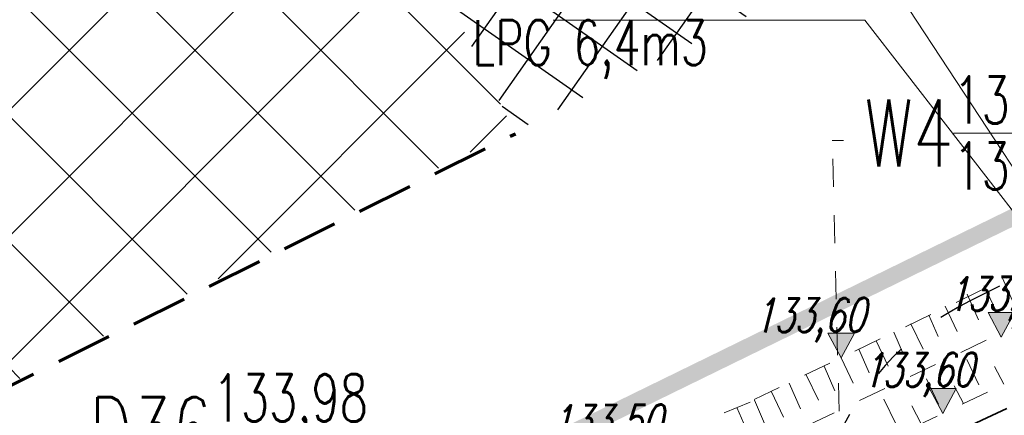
# Model space of a CAD drawing. Header units: metres. Extents: x 7472034 to 8440138, y 5890133 to 5961460.
# Tile 44 of 103: x 8439491.76 to 8439509.32, y 5890411.61 to 5890418.67. Entities that reach past the tile are written whole.
import ezdxf
from ezdxf import colors
from ezdxf.entities.mleader import LeaderData, LeaderLine
from ezdxf.math import Vec2, Vec3

# ---------------------------------------------------------------- set-up
doc = ezdxf.new("R2010")
doc.units = ezdxf.units.M
doc.header["$MEASUREMENT"] = 0
for name, pattern in [('$0$L218_500', [1, 0.5, -0.5]), ('ACAD_ISO03W100', [30, 12, -18]), ('BUW', [1.5, 1, -0.5]), ('CENTER', [2, 1.25, -0.25, 0.25, -0.25]), ('DASHDOTX2', [2, 1, -0.5, 0, -0.5])]:
    doc.linetypes.add(name, pattern=pattern)
doc.layers.get('0').update_dxf_attribs({"linetype": 'CONTINUOUS', "lineweight": 5})
for name, color, linetype, lineweight in [('### rzędne', 172, 'CONTINUOUS', 5), ('___DR.warstwice', 7, 'CONTINUOUS', 5), ('_IS.BLOK.GAZ.LPG', 7, 'CONTINUOUS', 5), ('_IS.BLOK.KD.doziemne', 7, 'CONTINUOUS', 5), ('_IS.G.opis.2', 41, 'CONTINUOUS', 30), ('_IS.KD.opis.1', 138, 'CONTINUOUS', 18), ('a___skarpa', 7, 'CONTINUOUS', 5), ('a_opisy', 7, 'CONTINUOUS', 18), ('E_BLOK', 170, 'CONTINUOUS', 20), ('E_Kanal_sterownicze', 10, 'DASHDOTX2', 35), ('E_OPIS_170', 170, 'CONTINUOUS', 30), ('T_strefa-5', 200, 'ACAD_ISO03W100', 50), ('ZAG-OBRYS070', 7, 'CONTINUOUS', 70)]:
    doc.layers.add(name, color=color, linetype=linetype, lineweight=lineweight)
doc.layers.add('_IS.A.śmieci', color=21, linetype='CONTINUOUS', lineweight=30, plot=False)
doc.styles.add('ROMANS', font='ROMANS.shx', dxfattribs={"width": 0.8})
doc.styles.add('RS', font='Romans.shx', dxfattribs={"width": 0.7})
doc.styles.add('style2', font='romans.shx', dxfattribs={"width": 0.7, "oblique": 15})
doc.dimstyles.new('1', dxfattribs={"dimscale": 0.04, "dimtxt": 5, "dimasz": 25, "dimexe": 1, "dimexo": 0, "dimgap": 1, "dimtad": 1, "dimdec": 1, "dimrnd": 0.5, "dimdsep": 46, "dimtxsty": 'ROMANS', "dimcen": 0, "dimclrt": 2, "dimadec": 0, "dimazin": 0, "dimtfac": 1, "dimtdec": 1, "dimtofl": 0, "dimtmove": 2, "dimatfit": 3, "dimfxl": 0, "dimtolj": 1, "dimarcsym": 0})

# ---------------------------------------------------------------- blocks, each defined once
blk = doc.blocks.new('A$C6DF46E0F')
at = {"linetype": '$0$L218_500'}
for p, q in [((32.08830985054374, 15.71734409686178), (12.58484177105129, 6.673957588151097)), ((32.18667385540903, 14.76772927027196), (12.28783527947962, 5.627612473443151)), ((32.19586391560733, 13.8574983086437), (12.64884080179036, 4.86096044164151)), ((16.71842080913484, 8.644606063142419), (17.04467793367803, 7.93573831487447)), ((17.04996417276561, 8.773501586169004), (17.25374584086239, 8.29182661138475)), ((16.41227591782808, 8.500707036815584), (16.60754624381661, 8.039150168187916)), ((16.01924277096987, 8.290449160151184), (16.35462623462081, 7.561752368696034)), ((15.72130979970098, 8.133617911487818), (15.88253473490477, 7.75253349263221)), ((15.40303591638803, 7.984017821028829), (15.70191402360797, 7.334637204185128)), ((15.09504605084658, 7.83925158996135), (15.26478233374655, 7.43804906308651)), ((14.77615717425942, 7.689362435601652), (15.08416162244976, 7.020152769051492)), ((14.14927843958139, 7.394707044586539), (14.46640922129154, 6.705668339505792)), ((14.46878230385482, 7.544885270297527), (14.64702993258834, 7.123564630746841)), ((13.84251855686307, 7.25051894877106), (14.02927753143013, 6.809080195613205)), ((16.39167229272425, 7.334274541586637), (16.67677604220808, 6.714821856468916)), ((16.88527392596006, 7.205727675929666), (17.04619975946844, 6.884849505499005)), ((13.52239968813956, 7.100051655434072), (13.84865682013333, 6.391183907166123)), ((13.21625480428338, 6.956152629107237), (13.41152513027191, 6.494595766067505)), ((15.66459792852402, 6.999637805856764), (15.94970167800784, 6.380185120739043)), ((16.15819956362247, 6.871090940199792), (16.31912539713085, 6.550212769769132)), ((12.89552094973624, 6.805396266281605), (13.23090441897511, 6.076699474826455)), ((-3.896653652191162e-06, 1.567919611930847), (12.58999106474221, 6.661786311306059)), ((12.27779592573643, 6.536926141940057), (12.43902085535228, 6.15584172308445)), ((12.58999106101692, 6.661786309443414), (12.7937727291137, 6.180111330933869)), ((14.90261078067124, 6.648932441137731), (15.18771452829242, 6.02947975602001)), ((15.39621241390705, 6.520385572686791), (15.55713824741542, 6.199507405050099))]:
    blk.add_line(p, q, dxfattribs=at)
blk = doc.blocks.new('A$C76AD686A')
at = {"layer": 'T_strefa-5', "lineweight": 30, "ltscale": 0.05, "elevation": -2.493151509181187e-06}
blk.add_lwpolyline([(-4.596447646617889, 2.08166304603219, 0.167054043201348), (-2.25509262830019, 4.47464906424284, 0.4884277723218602), (-6.32595912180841, 12.58382518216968, 0.1670540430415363), (-9.643740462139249, 12.13588281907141), (-14.18913579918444, 9.854060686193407, 0.1670540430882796), (-16.53049081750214, 7.461074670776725, 0.4884277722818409), (-12.45962432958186, -0.6481014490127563, 0.1670540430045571), (-9.141842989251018, -0.2001590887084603)], format="xyb", close=True, dxfattribs=at)
blk = doc.blocks.new('23123')
at = {"layer": 'a_opisy', "linetype": '$0$L218_500'}
blk.add_hatch(color=250, dxfattribs=at).paths.add_polyline_path([(8443019.232991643, 5888878.045012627), (8443018.761079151, 5888878.045012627), (8443018.28916666, 5888878.045012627), (8443018.761079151, 5888877.16129482)])
at = {"layer": 'a_opisy', "color": 250, "linetype": 'CENTER'}
for points in [[(8443018.28916666, 5888878.045012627), (8443018.761079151, 5888878.045012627)], [(8443019.232991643, 5888878.045012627), (8443018.761079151, 5888877.16129482), (8443018.28916666, 5888878.045012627)], [(8443018.28916666, 5888878.045012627), (8443018.761079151, 5888877.16129482), (8443019.232991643, 5888878.045012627)], [(8443019.232991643, 5888878.045012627), (8443018.761079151, 5888878.045012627)]]:
    blk.add_lwpolyline(points, dxfattribs=at)
blk = doc.blocks.new('A$C2C426404')
at = {"layer": '### rzędne', "color": 0, "linetype": '$0$L218_500', "lineweight": 25, "xscale": 0.5, "yscale": 0.5, "zscale": 0.5}
for p in [(-4221438.844687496, -2944391.46278916), (-4221441.702238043, -2944391.831257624), (-4221439.887595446, -2944392.820121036)]:
    blk.add_blockref('23123', p, dxfattribs=at)
at = {"layer": '### rzędne', "color": 0, "linetype": 'CENTER', "lineweight": 25, "char_height": 0.6, "attachment_point": 1, "style": 'style2'}
for s, insert, rotation in [('133,36', (69.5679438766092, 48.18560071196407), 0.4319074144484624), ('133,60', (66.11993905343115, 47.80374764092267), 0.4319074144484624), ('133,60', (68.05108667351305, 46.82826883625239), 0.43190741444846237), ('133,50', (62.497583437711, 45.90163943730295), 0.43190741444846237)]:
    blk.add_mtext(s, dxfattribs=dict(at, insert=insert, rotation=rotation))
blk = doc.blocks.new('Elektryk_v3')
at = {"layer": 'E_Kanal_sterownicze', "color": 1}
blk.add_lwpolyline([(7.388746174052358, -38.99935882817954), (-3.811015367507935, -44.26150424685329)], dxfattribs=at)
at = {"layer": 'E_OPIS_170', "color": 0, "lineweight": 20, "annotation_type": 0, "has_hookline": 1, "hookline_direction": 1, "text_width": 5.123809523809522}
blk.add_leader([(1.85546038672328, -41.58688050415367), (-2.745056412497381, -35.6512703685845), (-3.145056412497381, -35.6512703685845)], dimstyle='1', override={"dimasz": 10}, dxfattribs=at)
blk = doc.blocks.new('JPII.KD_aktualizacja rzędnych_20.12.2024')
at = {"layer": '_IS.KD.opis.1'}
ml = blk.add_multileader_mtext('Standard', dxfattribs=at)
ml.set_content('\\A1;{\\C134;W4\\H0.7x;\\C256;\\S133,92/131,71;}', color=256, style='RS')
ml.set_leader_properties()
ml.build(insert=Vec2(0, 0))
ml.multileader.update_dxf_attribs({"text_left_attachment_type": 2, "text_right_attachment_type": 2, "dogleg_length": 0.2, "arrow_head_size": 0.25})
ctx = ml.context
ctx.base_point, ctx.char_height, ctx.arrow_head_size, ctx.landing_gap_size, ctx.plane_origin = Vec3(8438646.832452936, 5890712.319713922, -1.811711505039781e-06), 1.2, 0.25, 0.3, Vec3(8438600.438682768, 5890684.437422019, -1.811711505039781e-06)
ctx.left_attachment, ctx.right_attachment, ctx.text_align_type = 2, 2, 1
notes = []
notes.append((ctx, [(0, (1, 1, 0), (8438646.632452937, 5890712.319713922, -1.811711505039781e-06), (1, 0), 0.2, [(3, [(8438646.934366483, 5890700.24259294, -1.811711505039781e-06)], 0, [])])]))
ctx.mtext.insert, ctx.mtext.width, ctx.mtext.alignment, ctx.mtext.flow_direction = Vec3(8438649.386452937, 5890713.459713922, -1.811711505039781e-06), 9.34447490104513, 2, 5
ml = blk.add_multileader_mtext('Standard', dxfattribs=at)
ml.set_content('\\A1;{\\C134;D36\\H0.7x;\\C256;\\S133,98/132,61;}', color=256, style='RS')
ml.set_leader_properties()
ml.build(insert=Vec2(0, 0))
ml.multileader.update_dxf_attribs({"text_left_attachment_type": 2, "text_right_attachment_type": 2, "dogleg_length": 0.2, "arrow_head_size": 0.25})
ctx = ml.context
ctx.base_point, ctx.char_height, ctx.arrow_head_size, ctx.landing_gap_size, ctx.plane_origin = Vec3(8438633.009522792, 5890707.008510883), 1.2, 0.25, 0.3, Vec3(8438589.752162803, 5890682.583501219)
ctx.left_attachment, ctx.right_attachment, ctx.text_align_type = 2, 2, 1
notes.append((ctx, [(1, (1, 1, 0), (8438638.917522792, 5890707.008510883), (-1, 0), 0.2, [(3, [(8438644.736812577, 5890698.030779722)], 0, [])])]))
ctx.mtext.insert, ctx.mtext.width, ctx.mtext.alignment, ctx.mtext.flow_direction = Vec3(8438635.863522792, 5890708.148510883), 6.184238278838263, 2, 5
for ctx, leaders in notes:
    for number, flags, end, landing, length, lines in leaders:
        leader = LeaderData()
        leader.index, (leader.has_last_leader_line, leader.has_dogleg_vector, leader.attachment_direction) = number, flags
        leader.last_leader_point, leader.dogleg_vector, leader.dogleg_length = Vec3(end), Vec3(landing), length
        for number, points, colour, breaks in lines:
            line = LeaderLine()
            line.index, line.vertices, line.color, line.breaks = number, Vec3.list(points), colors.encode_raw_color(colour), breaks
            leader.lines.append(line)
        ctx.leaders.append(leader)
blk = doc.blocks.new('LPG.instalacja')
at = {"layer": '_IS.G.opis.2'}
ml = blk.add_multileader_mtext('Standard', dxfattribs=at)
ml.set_content('\\A1;podziemny zbiornik gazu LPG 6,4m3', color=256, style='RS')
ml.set_leader_properties()
ml.build(insert=Vec2(0, 0))
ml.multileader.update_dxf_attribs({"text_left_attachment_type": 2, "text_right_attachment_type": 2, "dogleg_length": 0.2, "arrow_head_size": 0.25})
ctx = ml.context
ctx.base_point, ctx.char_height, ctx.arrow_head_size, ctx.landing_gap_size, ctx.plane_origin = Vec3(7471997.24052896, 5961461.792806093), 0.8, 0.25, 0.25, Vec3(7471970.214738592, 5961469.437908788)
ctx.left_attachment, ctx.right_attachment, ctx.text_align_type = 2, 2, 1
notes = []
notes.append((ctx, [(1, (1, 1, 0), (7472008.42052896, 5961461.792806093), (-1, 0), 0.2, [(3, [(7472014.025376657, 5961453.269017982)], 0, [])])]))
ctx.mtext.insert, ctx.mtext.width, ctx.mtext.alignment, ctx.mtext.flow_direction = Vec3(7472002.73052896, 5961462.935663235), 10.77121080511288, 2, 5
for ctx, leaders in notes:
    for number, flags, end, landing, length, lines in leaders:
        leader = LeaderData()
        leader.index, (leader.has_last_leader_line, leader.has_dogleg_vector, leader.attachment_direction) = number, flags
        leader.last_leader_point, leader.dogleg_vector, leader.dogleg_length = Vec3(end), Vec3(landing), length
        for number, points, colour, breaks in lines:
            line = LeaderLine()
            line.index, line.vertices, line.color, line.breaks = number, Vec3.list(points), colors.encode_raw_color(colour), breaks
            leader.lines.append(line)
        ctx.leaders.append(leader)

msp = doc.modelspace()

# ---------------------------------------------------------------- hatches: boundary and pattern name
at = {"layer": '_IS.A.śmieci'}
h = msp.add_hatch(dxfattribs=at)
h.set_pattern_fill('ANSI37', color=252, scale=0.3, angle=10)
h.set_pattern_definition([(55, (967499.202946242, -71042.94610979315), (-0.7802423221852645, 0.5463315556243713), []), (145, (967499.202946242, -71042.94610979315), (-0.5463315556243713, -0.7802423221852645), [])])
h.paths.add_polyline_path([(8439499.136037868, 5890446.646996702), (8439458.381230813, 5890426.20777308), (8439451.442206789, 5890439.987820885), (8439423.917295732, 5890426.852644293), (8439443.591230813, 5890387.82277308), (8439454.641230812, 5890393.36277308), (8439447.766230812, 5890407.04277308), (8439493.821230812, 5890430.02777308), (8439500.588558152, 5890416.675951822), (8439511.536230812, 5890422.092773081), (8439506.161076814, 5890432.723007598), (8439506.631096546, 5890434.061245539), (8439505.149531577, 5890434.703536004)])
at = {"layer": '_IS.A.śmieci', "ltscale": 0.5}
h = msp.add_hatch(dxfattribs=at)
h.set_pattern_fill('ANSI37', color=250, scale=0.5)
h.set_pattern_definition([(45, (967534.5181395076, -71025.00101992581), (-1.122532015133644, 1.122532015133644), []), (135, (967534.5181395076, -71025.00101992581), (-1.122532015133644, -1.122532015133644), [])])
h.paths.add_polyline_path([(8439480.370899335, 5890406.552950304), (8439473.611167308, 5890419.952773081), (8439493.841435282, 5890430.032595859), (8439500.570922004, 5890416.692728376)])

# ---------------------------------------------------------------- linework, layer by layer
at = {"layer": 'ZAG-OBRYS070', "color": 250, "linetype": 'BUW'}
msp.add_line((8439480.372871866, 5890406.539705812), (8439500.599160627, 5890416.631766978), dxfattribs=at)
at = {"layer": 'ZAG-OBRYS070', "color": 196, "linetype": 'BUW', "ltscale": 3, "const_width": 0.3, "flags": 128}
msp.add_lwpolyline([(8439542.761230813, 5890378.44277308), (8439518.201230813, 5890365.87277308), (8439498.318540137, 5890366.928954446), (8439486.18449514, 5890370.070575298), (8439475.080399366, 5890372.569959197), (8439442.183929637, 5890382.26561104), (8439442.183929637, 5890382.26561104), (8439442.183929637, 5890382.26561104), (8439482.631230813, 5890402.022773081), (8439495.031636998, 5890408.082453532), (8439507.432043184, 5890414.142133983), (8439507.432043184, 5890414.142133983), (8439525.871230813, 5890423.15277308), (8439532.321230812, 5890420.23277308), (8439542.761230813, 5890378.44277308)], close=True, dxfattribs=at)

# ---------------------------------------------------------------- block references
at = {"layer": '___DR.warstwice', "color": 0, "linetype": 'Continuous', "ltscale": 0.2}
msp.add_blockref('A$C2C426404', (8439438.733810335, 5890365.88383195), dxfattribs=at)
at = {"layer": '_IS.BLOK.GAZ.LPG'}
msp.add_blockref('LPG.instalacja', (967499.2028827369, -71042.94610979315), dxfattribs=at)
at = {"layer": '_IS.BLOK.KD.doziemne', "linetype": '$0$L218_500'}
msp.add_blockref('JPII.KD_aktualizacja rzędnych_20.12.2024', (859.6212462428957, -295.8072097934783), dxfattribs=at)
at = {"layer": 'a___skarpa', "color": 251, "ltscale": 0.1, "rotation": 0.813318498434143}
msp.add_blockref('A$C6DF46E0F', (8439492.369237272, 5890405.038422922), dxfattribs=at)
at = {"layer": 'E_BLOK'}
msp.add_blockref('Elektryk_v3', (8439509.580092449, 5890454.305613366), dxfattribs=at)
at = {"layer": 'T_strefa-5', "color": 1, "linetype": 'Continuous', "ltscale": 0.2}
msp.add_blockref('A$C76AD686A', (8439522.900615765, 5890403.798126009, 2.493151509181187e-06), dxfattribs=at)

doc.saveas('drawing.dxf')
